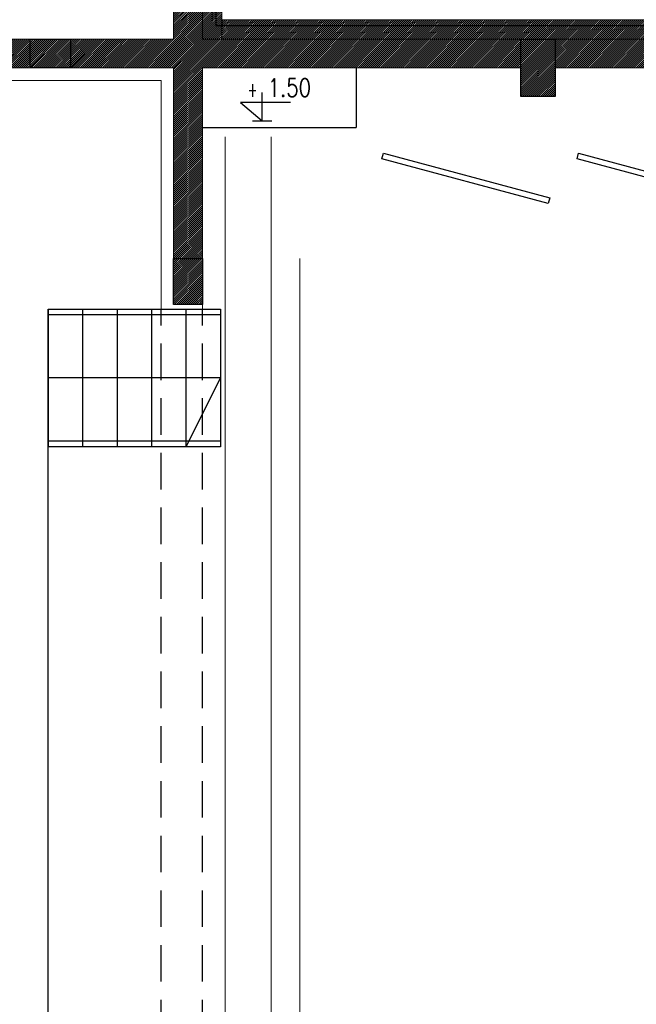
# Model space of a CAD drawing. Header units: inches. Extents: x 27484 to 71626, y -45113 to 39.
# Tile 194 of 256: x 35668 to 36206, y -24490 to -23632. Entities that reach past the tile are written whole.
import ezdxf
from ezdxf.enums import TextEntityAlignment as Align

# ---------------------------------------------------------------- set-up
doc = ezdxf.new("R2010")
doc.units = ezdxf.units.IN
doc.header["$LTSCALE"] = 50
doc.header["$MEASUREMENT"] = 0
doc.linetypes.add('DASHED2', pattern=[9.525, 6.35, -3.175])
for name, color, linetype, lineweight in [('!urządzenia1', 1, 'Continuous', 5), ('!wymiary', 4, 'Continuous', 25), ('A-PRZERYW', 7, 'DASHED2', 18), ('A-SCIANY', 5, 'Continuous', 18), ('A-ść. istn.', 8, 'Continuous', 0), ('mat', 7, 'Continuous', 9), ('rz_zelbet', 200, 'Continuous', 20)]:
    doc.layers.add(name, color=color, linetype=linetype, lineweight=lineweight)
for name, color, linetype in [('0-KOTEW-POZ', 7, 'Continuous'), ('A-rdzenie zelbetowe', 6, 'Continuous'), ('A-WID-CIENKI', 7, 'Continuous'), ('KOTEW-POZ-OPIS', 2, 'Continuous'), ('KOTEW-POZ-OPIS1', 7, 'Continuous'), ('R-MET-POZ', 7, 'Continuous'), ('R-MET-POZ-OPIS', 2, 'Continuous')]:
    doc.layers.add(name, color=color, linetype=linetype)
doc.styles.add('MET_POZ', font='SIMPLEX')
pattern_1 = [(45, (31560.1443, -34930.5661), (-0.88388348, 0.88388348), [])]

# ---------------------------------------------------------------- blocks, each defined once
blk = doc.blocks.new('A$C69E27E1D')
at = {"layer": '!wymiary', "ltscale": 0.1}
for points in [[(170.23, -86.85), (315.12, -125.68), (313.83, -130.51), (168.94, -91.68), (170.23, -86.85)], [(340.23, -86.85), (485.12, -125.68), (483.83, -130.51), (338.94, -91.68), (340.23, -86.85)]]:
    blk.add_lwpolyline(points, dxfattribs=at)
blk = doc.blocks.new('M-POZ10')
at = {"layer": '0-KOTEW-POZ'}
blk.add_line((-0.133, 0), (0.133, 0), dxfattribs=at)
blk.add_lwpolyline([(0.392, 0.253), (-0.3, 0.253), (0, 0), (0, 0.393)], dxfattribs=at)
at = {"layer": 'KOTEW-POZ-OPIS', "style": 'MET_POZ', "width": 0.6}
blk.add_attdef('+/-', text='', height=0.2, dxfattribs=at).set_placement((-0.068, 0.334), align=Align.RIGHT)
at = {"layer": 'KOTEW-POZ-OPIS', "style": 'MET_POZ', "width": 0.8}
blk.add_attdef('H', (0.075, 0.334), '', height=0.25, dxfattribs=at)
at = {"layer": 'KOTEW-POZ-OPIS1', "style": 'MET_POZ', "oblique": 5, "width": 0.8}
blk.add_attdef('TXT', text='', height=0.2, dxfattribs=at).set_placement((0.075, 0.629), align=Align.CENTER)
at = {"layer": 'KOTEW-POZ-OPIS1', "style": 'MET_POZ'}
blk.add_attdef('XH', (0.075, 0.031), '', height=0.2, dxfattribs=at)

msp = doc.modelspace()

# ---------------------------------------------------------------- hatches: boundary and pattern name
at = {"layer": 'A-ść. istn.', "ltscale": 0.1}
h = msp.add_hatch(dxfattribs=at)
h.set_pattern_fill('ANSI31', color=256, scale=10)
h.paths.add_polyline_path([(35844.48246, -23283.96968), (35827.48246, -23283.96968), (35827.48246, -23337.96968), (35827.48246, -23337.96968), (35827.48246, -23362.96968), (35827.48246, -23648.96968), (35844.48246, -23648.96968), (35844.48246, -23636.96968)])
h = msp.add_hatch(dxfattribs=at)
h.set_pattern_fill('ANSI31', color=256, scale=10)
h.set_pattern_definition(pattern_1)
h.paths.add_polyline_path([(35814.98246, -23285.96968), (35802.48246, -23285.96968), (35802.48246, -23306.97754), (35814.98246, -23306.97754)])
h.paths.add_polyline_path([(35827.48246, -23285.96968), (35814.98246, -23285.96968), (35814.98246, -23306.97754), (35827.48246, -23306.97754)])
h.paths.add_polyline_path([(35814.98246, -23306.97754), (35802.48246, -23306.97754), (35802.48246, -23337.96968), (35814.98246, -23337.96968)])
h.paths.add_polyline_path([(35827.48246, -23306.97754), (35814.98246, -23306.97754), (35814.98246, -23337.96968), (35827.48246, -23337.96968)])
h.paths.add_polyline_path([(35809.67916, -23355.77298, -0.668178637), (35814.98246, -23342.96968), (35814.98246, -23337.96968), (35802.48246, -23337.96968), (35802.48246, -23362.96968), (35814.98246, -23362.96968), (35814.98246, -23357.96968, -0.198912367)])
h.paths.add_polyline_path([(35827.48246, -23337.96968), (35814.98246, -23337.96968), (35814.98246, -23342.96968, -0.198912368), (35820.28576, -23345.16638, -0.668178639), (35814.98246, -23357.96968), (35814.98246, -23362.96968), (35827.48246, -23362.96968)])
h.paths.add_polyline_path([(35814.98246, -23368.96968), (35814.98246, -23363.96968), (35802.48246, -23363.96968), (35802.48246, -23388.96968), (35814.98246, -23388.96968), (35814.98246, -23383.96968, -0.198912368), (35809.67916, -23381.77298, -0.668178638)])
h.paths.add_polyline_path([(35827.48246, -23363.96968), (35814.98246, -23363.96968), (35814.98246, -23368.96968, -0.198912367), (35820.28576, -23371.16638, -0.668178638), (35814.98246, -23383.96968), (35814.98246, -23388.96968), (35827.48246, -23388.96968)])
h.paths.add_polyline_path([(35814.98246, -23389.96968), (35802.48246, -23389.96968), (35802.48246, -23414.96968), (35814.98246, -23414.96968), (35814.98246, -23409.96968, -0.198912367), (35809.67916, -23407.77298, -0.668178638), (35814.98246, -23394.96968)])
h.paths.add_polyline_path([(35827.48246, -23389.96968), (35814.98246, -23389.96968), (35814.98246, -23394.96968, -0.198912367), (35820.28576, -23397.16638, -0.668178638), (35814.98246, -23409.96968), (35814.98246, -23414.96968), (35827.48246, -23414.96968)])
h.paths.add_polyline_path([(35814.98246, -23414.96968), (35802.48246, -23414.96968), (35802.48246, -23456.46968), (35814.98246, -23456.46968)])
h.paths.add_polyline_path([(35827.48246, -23414.96968), (35814.98246, -23414.96968), (35814.98246, -23456.46968), (35827.48246, -23456.46968)])
h.paths.add_polyline_path([(35814.98246, -23456.46968), (35802.48246, -23456.46968), (35802.48246, -23648.96968), (35752.39047, -23648.96968), (35752.39047, -23661.46968), (35814.98246, -23661.46968)])
h.paths.add_polyline_path([(35827.48246, -23456.46968), (35814.98246, -23456.46968), (35814.98246, -23661.46968), (36104.98246, -23661.46968), (36104.98246, -23648.96968), (35827.48246, -23648.96968)])
h = msp.add_hatch(dxfattribs=at)
h.set_pattern_fill('ANSI31', color=256, scale=10)
h.set_pattern_definition(pattern_1)
h.paths.add_polyline_path([(35752.39047, -23648.96968), (35712.48246, -23648.96968), (35712.48246, -23661.46968), (35752.39047, -23661.46968)])
h.paths.add_polyline_path([(35752.39047, -23661.46968), (35712.48246, -23661.46968), (35712.48246, -23673.96968), (35752.39047, -23673.96968)])
h.paths.add_polyline_path([(35677.48246, -23661.46968), (35509.98246, -23661.46968), (35509.98246, -23673.96968), (35677.48246, -23673.96968)])
h.paths.add_polyline_path([(35677.48246, -23648.96968), (35634.48246, -23648.96968), (35634.48246, -23456.46968), (35622.48246, -23456.46968), (35622.48246, -23648.96968), (35522.48246, -23648.96968), (35522.48246, -23456.46968), (35509.98246, -23456.46968), (35509.98246, -23661.46968), (35677.48246, -23661.46968)])
h.paths.add_polyline_path([(35509.98246, -23661.46968), (35344.48246, -23661.46968), (35344.48246, -23673.96968), (35509.98246, -23673.96968)])
h.paths.add_polyline_path([(35509.98246, -23456.46968), (35497.48246, -23456.46968), (35497.48246, -23641.96968), (35497.48246, -23648.96968), (35344.48246, -23648.96968), (35344.48246, -23661.46968), (35509.98246, -23661.46968)])
h = msp.add_hatch(dxfattribs=at)
h.set_pattern_fill('ANSI31', color=256, scale=10)
h.set_pattern_definition(pattern_1)
h.paths.add_polyline_path([(36119.98246, -23631.96968), (35844.48246, -23631.96968), (35844.48246, -23636.96968), (36119.98246, -23636.96968)])
h = msp.add_hatch(dxfattribs=at)
h.set_pattern_fill('ANSI31', color=256, scale=10)
h.set_pattern_definition(pattern_1)
h.paths.add_polyline_path([(36176.06174, -23631.96968), (36119.98246, -23631.96968), (36119.98246, -23636.96968), (36176.06174, -23636.96968)])
h.paths.add_polyline_path([(36176.06174, -23636.96968), (36119.98246, -23636.96968), (36119.98246, -23642.96968), (36176.06174, -23642.96968)])
h.paths.add_polyline_path([(36176.06174, -23642.96968), (36119.98246, -23642.96968), (36119.98246, -23648.96968), (36134.98246, -23648.96968), (36176.06174, -23648.96968)])
h.paths.add_polyline_path([(36561.81577, -23631.96968), (36176.06174, -23631.96968), (36176.06174, -23636.96968), (36556.77822, -23636.96968), (36556.77822, -23661.46968), (36561.81577, -23661.46968)])
h.paths.add_polyline_path([(36556.77822, -23636.96968), (36176.06174, -23636.96968), (36176.06174, -23642.96968), (36550.73317, -23642.96968), (36550.73317, -23661.46968), (36556.77822, -23661.46968)], flags=17)
h.paths.add_polyline_path([(36550.73317, -23642.96968), (36176.06174, -23642.96968), (36176.06174, -23648.96968), (36544.68812, -23648.96968), (36544.68812, -23661.46968), (36550.73317, -23661.46968)], flags=16)
h = msp.add_hatch(dxfattribs=at)
h.set_pattern_fill('ANSI31', color=256, scale=10)
h.set_pattern_definition(pattern_1)
h.paths.add_polyline_path([(35844.48246, -23642.96968), (35844.48246, -23648.96968), (36119.98246, -23648.96968), (36119.98246, -23642.96968)])
h.paths.add_polyline_path([(35844.48246, -23636.96968), (35844.48246, -23642.96968), (36119.98246, -23642.96968), (36119.98246, -23636.96968)])
h = msp.add_hatch(dxfattribs=at)
h.set_pattern_fill('ANSI31', color=256, scale=10)
h.set_pattern_definition(pattern_1)
h.paths.add_polyline_path([(35712.48246, -23648.96968), (35677.48246, -23648.96968), (35677.48246, -23661.46968), (35712.48246, -23661.46968)])
h.paths.add_polyline_path([(35712.48246, -23661.46968), (35677.48246, -23661.46968), (35677.48246, -23673.96968), (35712.48246, -23673.96968)])
h = msp.add_hatch(dxfattribs=at)
h.set_pattern_fill('ANSI31', color=256, scale=10)
h.set_pattern_definition(pattern_1)
h.paths.add_polyline_path([(36104.98246, -23648.96968), (36134.98246, -23648.96968), (36134.98246, -23698.96968), (36104.98246, -23698.96968)])
h = msp.add_hatch(dxfattribs=at)
h.set_pattern_fill('ANSI31', color=256, scale=10)
h.set_pattern_definition(pattern_1)
h.paths.add_polyline_path([(36176.06174, -23648.96968), (36134.98246, -23648.96968), (36134.98246, -23661.46968), (36176.06174, -23661.46968)])
h.paths.add_polyline_path([(36176.06174, -23661.46968), (36134.98246, -23661.46968), (36134.98246, -23673.96968), (36176.06174, -23673.96968)])
h.paths.add_polyline_path([(36454.98246, -23661.46968), (36176.06174, -23661.46968), (36176.06174, -23673.96968), (36454.98246, -23673.96968)])
h.paths.add_polyline_path([(36454.98246, -23648.96968), (36176.06174, -23648.96968), (36176.06174, -23661.46968), (36454.98246, -23661.46968)])
h = msp.add_hatch(dxfattribs=at)
h.set_pattern_fill('ANSI31', color=256, scale=10)
h.set_pattern_definition(pattern_1)
h.paths.add_polyline_path([(35814.98246, -23661.46968), (35752.39047, -23661.46968), (35752.39047, -23673.96968), (35802.48246, -23673.96968), (35802.48246, -23809.36051), (35814.98246, -23809.36061)])
h.paths.add_polyline_path([(36104.98246, -23661.46968), (35814.98246, -23661.46968), (35814.98246, -23809.36061), (35827.48246, -23809.36071), (35827.48246, -23673.96968), (36104.98246, -23673.96968)])
h.paths.add_polyline_path([(35814.98246, -23809.36061), (35802.48246, -23809.36051), (35802.48246, -23839.96968), (35814.98246, -23839.96968)])
h.paths.add_polyline_path([(35827.48246, -23809.36071), (35814.98246, -23809.36061), (35814.98246, -23839.96968), (35827.48246, -23839.96968)])
h = msp.add_hatch(dxfattribs=at)
h.set_pattern_fill('ANSI31', color=256, scale=10)
h.set_pattern_definition(pattern_1)
h.paths.add_polyline_path([(35827.48246, -23839.96968), (35802.48246, -23839.96968), (35802.48246, -23879.96968), (35827.48246, -23879.96968)])

# ---------------------------------------------------------------- linework, layer by layer
at = {"layer": '!urządzenia1', "color": 2}
msp.add_line((35912.48246, -23839.96968), (35912.48246, -24989.96968), dxfattribs=at)
for points in [[(35847.48246, -25095.96968), (35847.48246, -23733.96968)], [(35887.48246, -25095.96968), (35887.48246, -23733.96968)]]:
    msp.add_lwpolyline(points, dxfattribs=at)
at = {"layer": 'A-PRZERYW', "lineweight": -3, "ltscale": 0.1}
for p, q in [((35791.48246, -24945.96968), (35791.48246, -23883.96968)), ((35827.48246, -24945.96968), (35827.48246, -23883.96968))]:
    msp.add_line(p, q, dxfattribs=at)
at = {"layer": 'A-rdzenie zelbetowe', "ltscale": 0.1}
for points in [[(35677.48246, -23648.96968), (35712.48246, -23648.96968), (35712.48246, -23673.96968), (35677.48246, -23673.96968)], [(36104.98246, -23648.96968), (36134.98246, -23648.96968), (36134.98246, -23698.96968), (36104.98246, -23698.96968)], [(35802.48246, -23839.96968), (35827.48246, -23839.96968), (35827.48246, -23879.96968), (35802.48246, -23879.96968)]]:
    msp.add_lwpolyline(points, close=True, dxfattribs=at)
at = {"layer": 'A-SCIANY', "ltscale": 0.1}
msp.add_line((35844.48246, -23648.96968), (35844.48246, -23283.96968), dxfattribs=at)
at = {"layer": 'A-SCIANY', "ltscale": 3}
for p, q in [((35802.48246, -23648.96968), (35802.48246, -23285.96968)), ((35844.48246, -23631.96968), (36561.81577, -23631.96968)), ((35634.48246, -23648.96968), (35802.48246, -23648.96968)), ((35827.48246, -23883.96968), (35827.48246, -23673.96968)), ((35827.48246, -23673.96968), (36104.98246, -23673.96968)), ((36134.98246, -23673.96968), (36532.97589, -23673.96968)), ((34652.37341, -23684.96968), (35791.48246, -23684.96968)), ((35791.48246, -23684.96968), (35791.48246, -23883.96968)), ((35802.48246, -23883.96968), (35791.48246, -23883.96968)), ((35827.48246, -23883.96968), (35802.48246, -23883.96968)), ((35827.48246, -23883.96968), (35802.48246, -23883.96968))]:
    msp.add_line(p, q, dxfattribs=at)
msp.add_lwpolyline([(36104.98246, -23673.96968), (36104.98246, -23698.96968), (36134.98246, -23698.96968), (36134.98246, -23673.96968)], dxfattribs=at)
at = {"layer": 'A-WID-CIENKI'}
for p, q in [((35961.48246, -23673.96968), (35961.48246, -23725.96968)), ((35827.48246, -23725.96968), (35961.48246, -23725.96968)), ((35693.18397, -24945.96968), (35693.18397, -23883.96968)), ((35693.18397, -23883.96968), (35843.18397, -23883.96968)), ((35693.18397, -23883.96968), (35693.18397, -24003.96968)), ((35723.18397, -23883.96968), (35723.18397, -24003.96968)), ((35753.18397, -23883.96968), (35753.18397, -24003.96968)), ((35783.18397, -23883.96968), (35783.18397, -24003.96968)), ((35813.18397, -23883.96968), (35813.18397, -24003.96968)), ((35843.18397, -23883.96968), (35843.18397, -24003.96968)), ((35843.18397, -23888.96968), (35693.18397, -23888.96968)), ((35843.18397, -23943.96968), (35693.18397, -23943.96968)), ((35843.18397, -23943.96968), (35813.18397, -24003.96968)), ((35843.18397, -23998.96968), (35693.18397, -23998.96968)), ((35843.18397, -24003.96968), (35693.18397, -24003.96968))]:
    msp.add_line(p, q, dxfattribs=at)
at = {"layer": 'mat'}
for p, q in [((35827.48246, -23285.96968), (35827.48246, -23648.96968)), ((35827.48246, -23648.96968), (36544.68812, -23648.96968)), ((34164.48246, -23673.96968), (35802.48246, -23673.96968)), ((35802.48246, -23673.96968), (35802.48246, -23879.96968))]:
    msp.add_line(p, q, dxfattribs=at)
at = {"layer": 'mat', "lineweight": -3}
for p, q in [((35839.48246, -23636.96968), (35839.48246, -23285.96968)), ((35844.48246, -23631.96968), (35844.48246, -23636.96968)), ((35839.48246, -23636.96968), (36556.77822, -23636.96968))]:
    msp.add_line(p, q, dxfattribs=at)

# ---------------------------------------------------------------- block references
at = {"layer": 'R-MET-POZ'}
ref = msp.add_blockref('M-POZ10', (35879.63267, -23720.0518), dxfattribs=dict(at, xscale=63, yscale=63, zscale=63, rotation=359.9999999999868))
ref.add_attrib('+/-', '+', dxfattribs={"layer": 'R-MET-POZ-OPIS', "height": 12.6, "style": 'MET_POZ', "width": 0.6}).set_placement((35875.3286, -23699.01685), align=Align.RIGHT)
ref.add_attrib('H', '1.50', (35884.36819, -23699.01685), dxfattribs={"layer": 'R-MET-POZ-OPIS', "height": 15.75, "style": 'MET_POZ', "width": 0.8})
at = {"layer": 'rz_zelbet', "ltscale": 0.1}
msp.add_blockref('A$C69E27E1D', (35814.98246, -23661.46968), dxfattribs=at)

doc.saveas('drawing.dxf')
